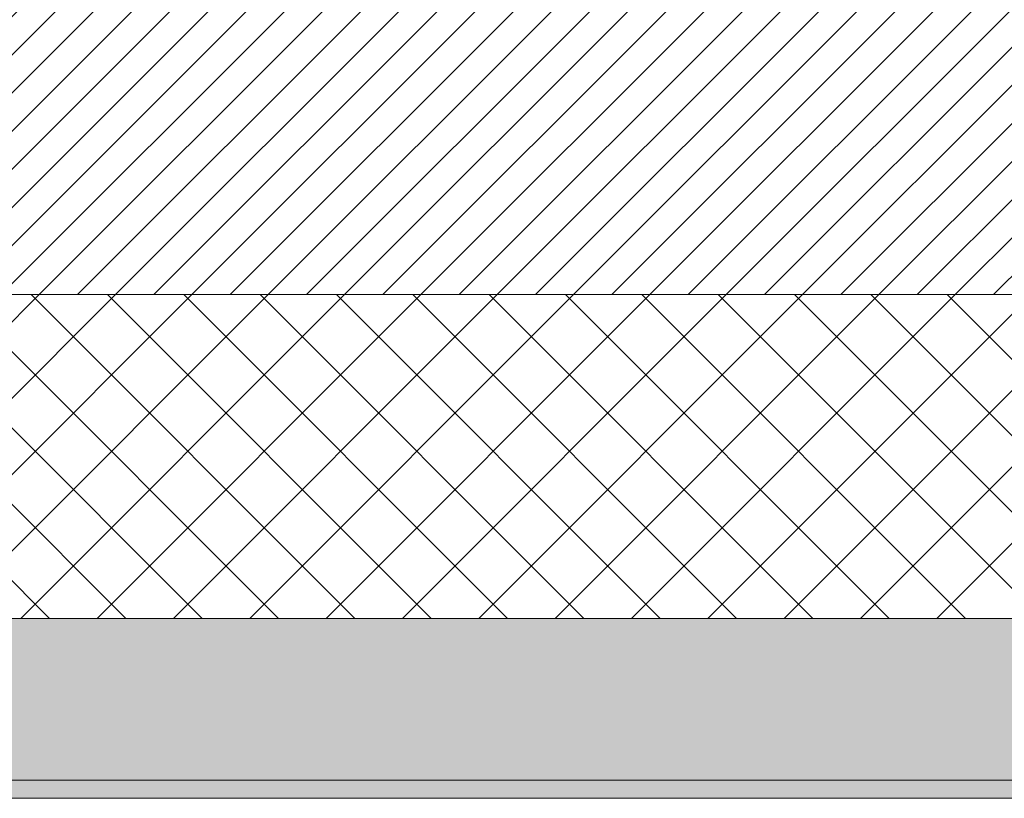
# Model space of a CAD drawing. Header units: millimetres. Extents: x -28277 to 305935, y -19284 to 4746.
# Tile 107 of 256: x 44273 to 44820, y -1736 to -1304. Entities that reach past the tile are written whole.
import ezdxf

# ---------------------------------------------------------------- set-up
doc = ezdxf.new("R2010")
doc.units = ezdxf.units.MM
doc.header["$MEASUREMENT"] = 0
doc.layers.add('12_FAÇ_Façana', color=7, linetype='Continuous')
doc.layers.add('12_FAÇ_Façana_Pluma_Nº__102', color=7, linetype='Continuous', lineweight=5, true_color=0xcccccc)
doc.layers.add('12_FAÇ_Façana_Pluma_Nº__174', color=7, linetype='Continuous', lineweight=13, true_color=0xe4ad2c)
doc.layers.add('12_FAÇ_Façana_Pluma_Nº__2', color=8, linetype='Continuous', lineweight=5)
doc.layers.add('12_FAÇ_Façana_Pluma_Nº__7', color=7, linetype='Continuous', lineweight=5)

# ---------------------------------------------------------------- blocks, each defined once
blk = doc.blocks.new('Muro_18_1', base_point=(42312.43, -1231.38))
at = {"layer": '12_FAÇ_Façana_Pluma_Nº__102', "linetype": 'Continuous', "lineweight": 0, "true_color": 0xe5e5e5}
for points in [[(42312.43, -1726.38), (46466.43, -1726.38), (46466.43, -1636.38), (43212.51, -1636.38), (43212.51, -1651.38), (42812.5, -1651.38), (42812.5, -1636.38), (42761.56, -1636.38), (42761.56, -1651.38), (42361.55, -1651.38), (42361.55, -1636.38), (42312.43, -1636.38)], [(42312.43, -1736.38), (46466.43, -1736.38), (46466.43, -1726.38), (42312.43, -1726.38)]]:
    blk.add_hatch(color=254, dxfattribs=at).paths.add_polyline_path(points)
at = {"layer": '12_FAÇ_Façana_Pluma_Nº__174', "linetype": 'Continuous', "lineweight": 13, "true_color": 0xe4ad2c}
h = blk.add_hatch(dxfattribs=at)
h.set_pattern_fill('SATE_Aislamiento_0001', color=42, style=0, pattern_type=2)
h.set_pattern_definition([(45, (55248.365, -37.4), (-21.2132, 21.2132), []), (135, (55248.365, -37.4), (21.2132, 21.2132), [])])
h.paths.add_polyline_path([(43212.51, -1636.38), (46466.43, -1636.38), (46466.43, -1456.38), (43212.51, -1456.38)])
at = {"layer": '12_FAÇ_Façana_Pluma_Nº__2', "linetype": 'Continuous', "lineweight": 5}
h = blk.add_hatch(dxfattribs=at)
h.set_pattern_fill('Ceramic_0001', color=8, style=0, pattern_type=2)
h.set_pattern_definition([(45, (55248.365, -37.4), (-10.606602, 10.606602), [])])
h.paths.add_polyline_path([(46466.43, -1241.38), (42312.43, -1241.38), (42312.43, -1456.38), (42361.55, -1456.38), (42361.55, -1251.37), (42761.56, -1251.37), (42761.56, -1456.38), (42812.5, -1456.38), (42812.5, -1251.37), (43212.51, -1251.37), (43212.51, -1456.38), (46466.43, -1456.38)])
at = {"layer": '12_FAÇ_Façana_Pluma_Nº__7', "color": 7, "linetype": 'Continuous', "lineweight": 5}
for p, q in [((43212.51, -1456.38), (46466.43, -1456.38)), ((43212.51, -1636.38), (46466.43, -1636.38)), ((42312.43, -1726.38), (46466.43, -1726.38))]:
    blk.add_line(p, q, dxfattribs=at)
at = {"layer": '12_FAÇ_Façana_Pluma_Nº__7', "color": 7, "linetype": 'Continuous', "lineweight": 5, "flags": 128}
blk.add_lwpolyline([(42312.43, -1736.38), (46466.43, -1736.38)], dxfattribs=at)

msp = doc.modelspace()

# ---------------------------------------------------------------- block references
at = {"layer": '12_FAÇ_Façana', "color": 7, "lineweight": 20}
msp.add_blockref('Muro_18_1', (42312.434, -1231.376), dxfattribs=at)

doc.saveas('drawing.dxf')
